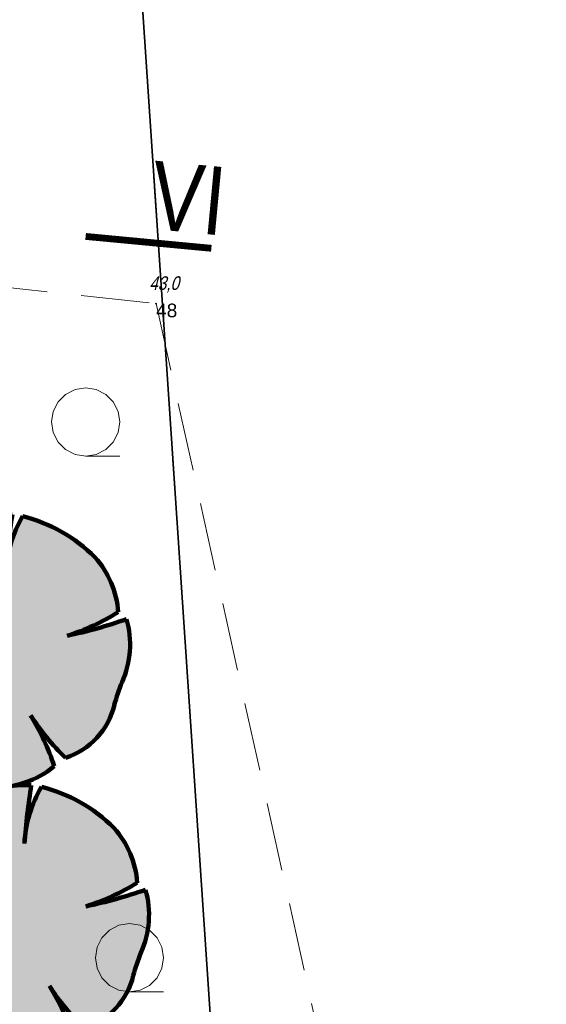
# Model space of a CAD drawing. Header units: metres. Extents: x 0 to 5465380, y 0 to 5925815.
# Tile 101 of 141: x 5463970.9 to 5463978.61, y 5925529.06 to 5925543.48. Entities that reach past the tile are written whole.
import ezdxf

# ---------------------------------------------------------------- set-up
doc = ezdxf.new("R2010")
doc.units = ezdxf.units.M
for name, pattern in [('PRZER1-1', [2, 1, -1]), ('PRZER2-1', [3, 2, -1]), ('PRZER3-1', [4, 3, -1])]:
    doc.linetypes.add(name, pattern=pattern)
for name, color, linetype in [('$DR - przekroje', 12, 'Continuous'), ('____rosliny', 7, 'Continuous'), ('Punkty', 7, 'Continuous'), ('Rzedne', 7, 'Continuous'), ('Teksty', 7, 'Continuous')]:
    doc.layers.add(name, color=color, linetype=linetype)
for name, color, linetype, lineweight in [('$DR - zał. arch.', 7, 'Continuous', 13), ('$DR - zał. mapa', 250, 'Continuous', 0), ('____rosliny_Nr_Pióra__161', 62, 'Continuous', 0), ('____rosliny_Nr_Pióra__165', 62, 'Continuous', 200)]:
    doc.layers.add(name, color=color, linetype=linetype, lineweight=lineweight)
for name, color, linetype, lineweight, true_color in [('EGBD03', 7, 'Continuous', 18, 0x008000), ('EGBK02', 7, 'PRZER3-1', 18, 0x008000), ('EGBU01', 7, 'PRZER1-1', 18, 0x008000), ('GSSLZD', 7, 'Continuous', 18, 0x0a0909)]:
    doc.layers.add(name, color=color, linetype=linetype, lineweight=lineweight, true_color=true_color)
doc.styles.add('ARIAL 2', font='ARIALN.TTF')
doc.styles.get("Standard").update_dxf_attribs({"font": 'arial.ttf'})

# ---------------------------------------------------------------- blocks, each defined once
blk = doc.blocks.new('GSSLZD1')
at = {"color": 0}
blk.add_lwpolyline([(0.5, 0), (0.475528, -0.154508), (0.404508, -0.293893), (0.293893, -0.404508), (0.154508, -0.475528), (0, -0.5), (-0.154508, -0.475528), (-0.293893, -0.404508), (-0.404508, -0.293893), (-0.475528, -0.154508), (-0.5, 0), (-0.475528, 0.154508), (-0.404508, 0.293893), (-0.293893, 0.404508), (-0.154508, 0.475528), (0, 0.5), (0.154508, 0.475528), (0.293893, 0.404508), (0.404508, 0.293893), (0.475528, 0.154508)], close=True, dxfattribs=at)
blk.add_lwpolyline([(-0.5, 0), (-0.5, -0.5)], dxfattribs=at)
blk = doc.blocks.new('GK.6640.1913.2022 szara')
at = {"layer": 'EGBD03', "color": 52, "linetype": 'Continuous', "lineweight": 30}
blk.add_lwpolyline([(5463976.53, 5925486.659), (5463970.344, 5925578.524), (5463983.032, 5925590.042), (5463928.32, 5925650.72), (5463927.256, 5925651.9), (5463894.766, 5925638.737), (5463911.73, 5925597.06), (5463843.77, 5925569.527), (5463856.962, 5925537.116), (5463925.884, 5925562.287), (5463928.865, 5925568.698), (5463933.562, 5925570.413), (5463940.422, 5925551.628), (5463935.726, 5925549.913), (5463929.655, 5925553.021), (5463860.732, 5925527.855), (5463901.732, 5925427.127), (5463960.738, 5925457.702)], close=True, dxfattribs=at)
blk.add_lwpolyline([(5463999.014, 5925572.313), (5463983.032, 5925590.042), (5463970.344, 5925578.524), (5463976.53, 5925486.659), (5463987.688, 5925486.122), (5464006.211, 5925485.304)], dxfattribs=at)
at = {"layer": 'EGBK02', "color": 252, "linetype": 'PRZER3-1', "lineweight": 18, "ltscale": 0.5}
blk.add_lwpolyline([(5463856.962, 5925537.116), (5463860.732, 5925527.855), (5463899.34, 5925515.62), (5463908.85, 5925504.3), (5463937.87, 5925497.24), (5463946.13, 5925487.11), (5463947.1, 5925482.79), (5463950.95, 5925472.07), (5463950.99, 5925465.56), (5463952.34, 5925458.74), (5463949.58, 5925451.92), (5463960.738, 5925457.702), (5463976.53, 5925486.659), (5463970.344, 5925578.524), (5463983.032, 5925590.042), (5463928.32, 5925650.72), (5463927.256, 5925651.9), (5463894.766, 5925638.737), (5463911.73, 5925597.06), (5463843.77, 5925569.527)], close=True, dxfattribs=at)
at = {"layer": 'EGBU01', "color": 252, "linetype": 'PRZER1-1', "ltscale": 0.5}
blk.add_lwpolyline([(5463856.962, 5925537.116), (5463860.732, 5925527.855), (5463899.34, 5925515.62), (5463908.85, 5925504.3), (5463937.87, 5925497.24), (5463946.13, 5925487.11), (5463947.1, 5925482.79), (5463950.95, 5925472.07), (5463950.99, 5925465.56), (5463952.34, 5925458.74), (5463949.58, 5925451.92), (5463960.738, 5925457.702), (5463976.53, 5925486.659), (5463970.344, 5925578.524), (5463983.032, 5925590.042), (5463928.32, 5925650.72), (5463927.256, 5925651.9), (5463894.766, 5925638.737), (5463911.73, 5925597.06), (5463843.77, 5925569.527)], close=True, dxfattribs=at)
blk.add_lwpolyline([(5463999.014, 5925572.313), (5463983.032, 5925590.042), (5463970.344, 5925578.524), (5463976.53, 5925486.659), (5463987.688, 5925486.122), (5464006.211, 5925485.304)], dxfattribs=at)
at = {"layer": 'GSSLZD', "color": 252, "linetype": 'PRZER2-1', "ltscale": 0.5}
blk.add_lwpolyline([(5463962.85, 5925540.407), (5463972.894, 5925539.323), (5463975.507, 5925527.565), (5463961.589, 5925528.96), (5463962.85, 5925540.407)], dxfattribs=at)
at = {"layer": 'Punkty', "color": 252, "lineweight": 35}
blk.add_point((5463972.894, 5925539.323), dxfattribs=at)
at = {"layer": 'GSSLZD', "color": 252, "linetype": 'Continuous', "lineweight": 18, "rotation": 90}
for p in [(5463971.863, 5925537.59, 10.06), (5463972.505, 5925529.744, 10.06)]:
    blk.add_blockref('GSSLZD1', p, dxfattribs=at)
at = {"layer": 'Rzedne', "color": 252, "lineweight": 35, "oblique": 15, "width": 0.8}
blk.add_text('43,0', height=0.2, dxfattribs=at).set_placement((5463972.794, 5925539.523, 42.976))
at = {"layer": 'Teksty', "color": 252, "lineweight": 35}
blk.add_text('48', height=0.2, dxfattribs=at).set_placement((5463972.894, 5925539.123, 42.976))
blk = doc.blocks.new('Symbol drzewa rzut 1 12', base_point=(5464021.331, 5925651.474))
at = {"layer": '____rosliny_Nr_Pióra__161', "linetype": 'Continuous'}
blk.add_hatch(color=256, dxfattribs=at).paths.add_polyline_path([(5464020.428, 5925649.763, 0.102387), (5464021.207, 5925649.479, 0.189926), (5464022.131, 5925649.758, 0.058172), (5464021.806, 5925650.513, 0.060987), (5464022.3, 5925649.878, 0.261493), (5464023.036, 5925650.633, -0.023868), (5464023.157, 5925650.963, 0.176093), (5464023.249, 5925651.883, -0.033475), (5464022.37, 5925651.663, 0.059133), (5464023.13, 5925651.989, 0.165491), (5464022.81, 5925652.801, 0.138163), (5464021.766, 5925653.43, 0.117282), (5464021.493, 5925652.611, -0.017941), (5464021.617, 5925653.461, 0.21157), (5464019.685, 5925652.696, 0.07472), (5464020.285, 5925652.27, 0.066738), (5464019.59, 5925652.534, 0.048896), (5464019.379, 5925651.397, 0.176271), (5464019.743, 5925650.195, -0.009616), (5464020.267, 5925650.619, 0.030984), (5464019.843, 5925650.083, -0.00375)], flags=0)
at = {"layer": '____rosliny_Nr_Pióra__165', "linetype": 'Continuous'}
for centre, radius, start, end in [((5464021.514, 5925650.898), 2.565, 87.7038, 135.4874), ((5464033.401, 5925651.31), 11.978, 169.6537, 173.7651), ((5464023.352, 5925652.446), 1.866, 148.201, 174.9578), ((5464021.171, 5925651.262), 2.248, 43.1971, 74.6625), ((5464021.777, 5925651.924), 1.355, 2.7308, 40.3178), ((5464021.403, 5925654.481), 2.478, 226.083, 243.1759), ((5464025.286, 5925650.887), 5.929, 163.8748, 175.0721), ((5464018.952, 5925649.81), 2.798, 61.5472, 76.8198), ((5464021.377, 5925655.028), 3.509, 286.4462, 299.9827), ((5464021.167, 5925658.332), 6.776, 280.2246, 287.8936), ((5464021.938, 5925651.55), 1.353, 334.319, 14.2669), ((5464021.213, 5925651.296), 1.837, 176.8614, 216.849), ((5464026.549, 5925649.526), 3.684, 157.0402, 162.5092), ((5464031.043, 5925636.781), 17.539, 127.9083, 130.1121), ((5464024.373, 5925646.933), 5.518, 138.0797, 145.1786), ((5464021.995, 5925650.912), 1.078, 286.4227, 345.04), ((5464024.647, 5925652.213), 3.311, 210.8951, 224.8549), ((5464018.734, 5925648.74), 3.546, 16.6807, 29.9976), ((5463998.76, 5925610.961), 44.442, 60.8198, 61.6791), ((5464021.503, 5925651.503), 2.046, 238.2841, 261.668), ((5464021.315, 5925650.792), 1.317, 265.2902, 308.3056)]:
    blk.add_arc(centre, radius, start, end, dxfattribs=at)
blk = doc.blocks.new('świetlica_bezrzecze_PB_PZT oczyszczony')
at = {"layer": '____rosliny', "linetype": 'Continuous', "rotation": 1.544128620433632}
for p in [(5463970.556, 5925534.242), (5463970.833, 5925530.279)]:
    blk.add_blockref('Symbol drzewa rzut 1 12', p, dxfattribs=at)

msp = doc.modelspace()

# ---------------------------------------------------------------- linework, layer by layer
at = {"layer": '$DR - przekroje', "const_width": 0.1, "flags": 128}
msp.add_lwpolyline([(5463973.704, 5925540.133), (5463971.862, 5925540.307)], dxfattribs=at)

# ---------------------------------------------------------------- block references
at = {"layer": '$DR - zał. arch.'}
msp.add_blockref('świetlica_bezrzecze_PB_PZT oczyszczony', (0, 0), dxfattribs=at)
at = {"layer": '$DR - zał. mapa'}
msp.add_blockref('GK.6640.1913.2022 szara', (0, 0), dxfattribs=at)

# ---------------------------------------------------------------- texts
at = {"layer": '$DR - przekroje', "insert": (5463973.369, 5925540.868), "char_height": 1, "attachment_point": 5, "rotation": 354.6092, "style": 'ARIAL 2'}
msp.add_mtext('\\A1;VI', dxfattribs=at)

doc.saveas('drawing.dxf')
